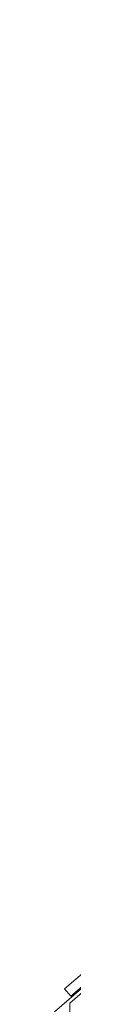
# Model space of a CAD drawing. Header units: millimetres. Extents: x 204754 to 499005, y -178579 to -103222.
# Tile 150 of 178: x 352172 to 352232, y -130203 to -127090. Entities that reach past the tile are written whole.
import ezdxf

# ---------------------------------------------------------------- set-up
doc = ezdxf.new("R2010")
doc.units = ezdxf.units.MM
doc.header["$MEASUREMENT"] = 0
doc.layers.get('0').update_dxf_attribs({"color": 252, "lineweight": 5})
doc.layers.add('Nowe_220-A Ściany_Nr_pióra__27', color=252, linetype='Continuous', lineweight=5)
doc.layers.add('Nowe_Nowe_220(1)-A Ściany zewnętrzne_Nr_pióra__143', color=252, linetype='Continuous', lineweight=5)

# ---------------------------------------------------------------- blocks, each defined once
blk = doc.blocks.new('podkład 20251118')
at = {"layer": 'Nowe_220-A Ściany_Nr_pióra__27', "color": 252, "linetype": 'Continuous', "lineweight": 5}
for p, q in [((358727.4, -124572.3), (352203.3, -130153.8)), ((352223.1, -130177), (358747.2, -124595.4)), ((352203.3, -130153.8), (352223.1, -130177))]:
    blk.add_line(p, q, dxfattribs=at)
at = {"layer": 'Nowe_Nowe_220(1)-A Ściany zewnętrzne_Nr_pióra__143', "color": 252, "linetype": 'Continuous', "lineweight": 5}
for p, q in [((352306.6, -130124.8), (352220.1, -130198.7)), ((352264.4, -130146.9), (352171.5, -130226.1)), ((352220.1, -130198.7), (352220.1, -130350.3))]:
    blk.add_line(p, q, dxfattribs=at)

msp = doc.modelspace()

# ---------------------------------------------------------------- block references
msp.add_blockref('podkład 20251118', (0, 0))

doc.saveas('drawing.dxf')
